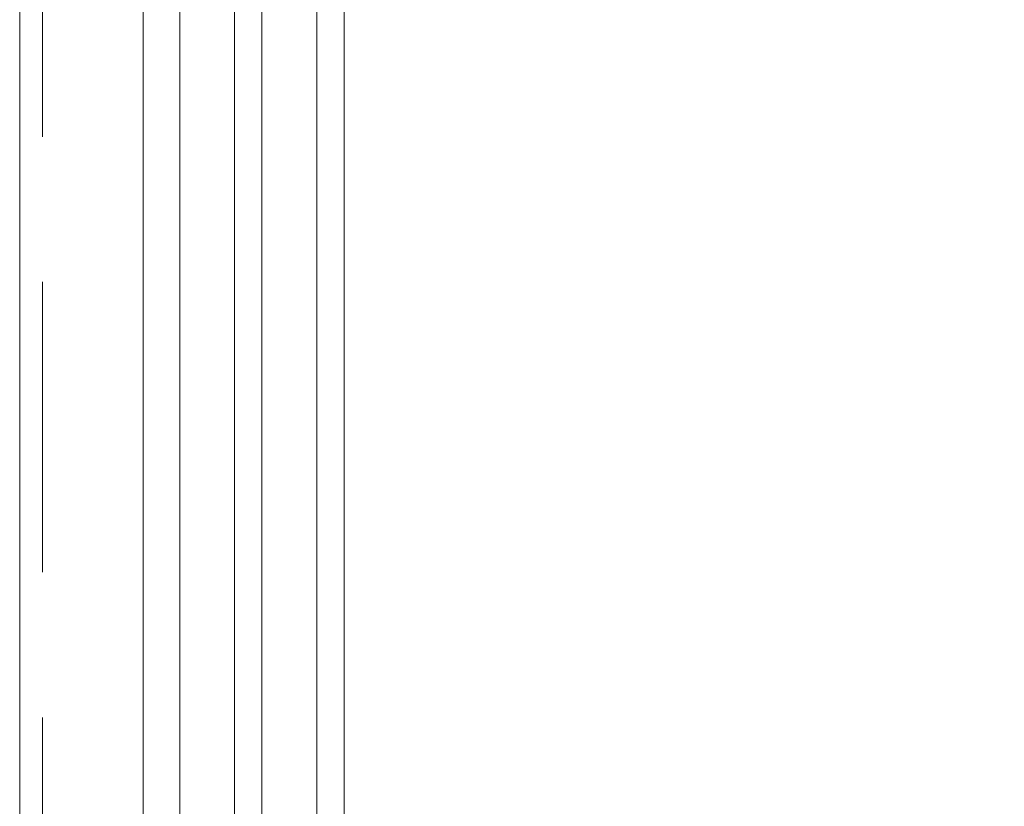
# Model space of a CAD drawing. Header units: millimetres. Extents: x 213386 to 506888, y 183055 to 450952.
# Tile 89 of 256: x 373037 to 373252, y 296533 to 296705. Entities that reach past the tile are written whole.
import ezdxf

# ---------------------------------------------------------------- set-up
doc = ezdxf.new("R2010")
doc.units = ezdxf.units.MM
doc.linetypes.add('ČÁRKOVANÁ', pattern=[19.05, 12.7, -6.35])
doc.layers.add('FASÁDA DETAILNÍ', color=255, linetype='Continuous', lineweight=0)

msp = doc.modelspace()

# ---------------------------------------------------------------- linework, layer by layer
at = {"layer": 'FASÁDA DETAILNÍ'}
for p, q in [((373063.64, 288952.65), (373063.64, 307967.15)), ((373063.64, 293752.65), (373063.64, 307967.15)), ((373063.64, 284292.15), (373063.64, 307967.15)), ((373071.64, 307967.15), (373071.64, 288952.65)), ((373071.64, 307967.15), (373071.64, 293752.65)), ((373071.64, 307967.15), (373071.64, 292519.03)), ((373071.64, 307967.15), (373071.64, 287719.03)), ((373083.64, 288952.65), (373083.64, 307967.15)), ((373083.64, 293752.65), (373083.64, 307967.15)), ((373083.64, 292519.03), (373083.64, 307967.15)), ((373083.64, 287719.03), (373083.64, 307967.15)), ((373089.64, 307967.15), (373089.64, 288952.65)), ((373089.64, 307967.15), (373089.64, 293752.65)), ((373089.64, 307967.15), (373089.64, 292519.03)), ((373089.64, 307967.15), (373089.64, 287719.03)), ((373101.64, 288952.65), (373101.64, 307967.15)), ((373101.64, 293752.65), (373101.64, 307967.15)), ((373101.64, 292519.03), (373101.64, 307967.15)), ((373101.64, 287719.03), (373101.64, 307967.15)), ((373107.64, 307967.15), (373107.64, 288952.65)), ((373107.64, 307967.15), (373107.64, 293752.65)), ((373063.64, 296377.65), (373063.64, 298286.65)), ((373071.64, 296850.37), (373071.64, 296377.65)), ((373083.64, 296377.65), (373083.64, 296850.37)), ((373089.64, 296850.37), (373089.64, 296377.65)), ((373101.64, 296377.65), (373101.64, 296850.37)), ((373107.64, 296850.37), (373107.64, 296377.65))]:
    msp.add_line(p, q, dxfattribs=at)
msp.add_lwpolyline([(399616.64, 284292.15), (373036.64, 284292.15), (373036.64, 307972.15), (399616.64, 307972.15)], close=True, dxfattribs=at)
at = {"layer": 'FASÁDA DETAILNÍ', "linetype": 'ČÁRKOVANÁ', "ltscale": 5}
msp.add_lwpolyline([(399611.64, 284297.15), (373041.64, 284297.15), (373041.64, 307967.15), (399611.64, 307967.15)], close=True, dxfattribs=at)

doc.saveas('drawing.dxf')
